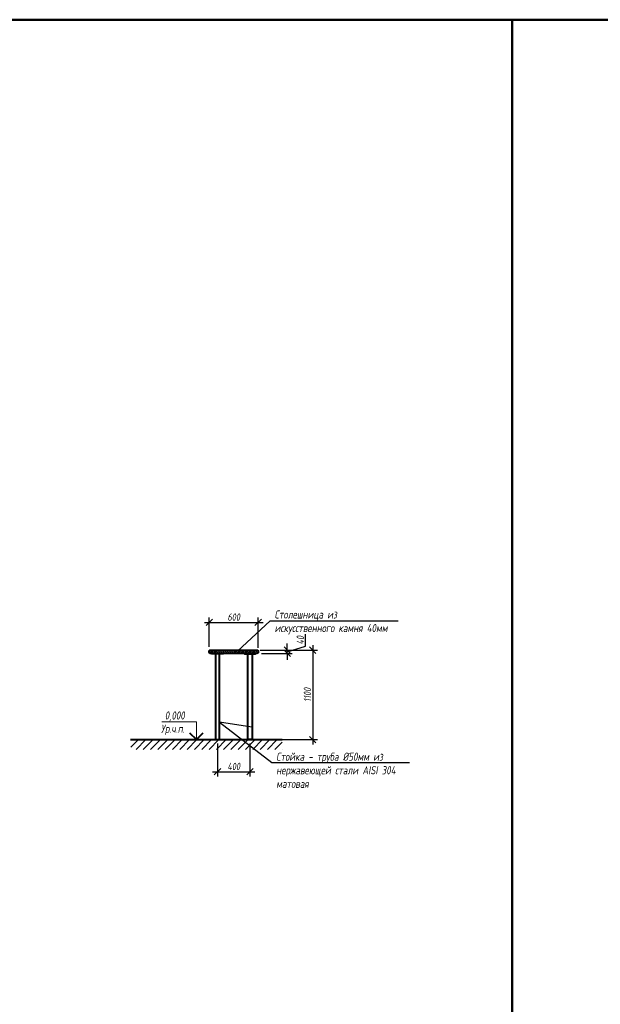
# Model space of a CAD drawing. Header units: millimetres. Extents: x 42571 to 146629, y -34435 to 73146.
# Tile 92 of 94: x 119820 to 126960, y 26303 to 38409. Entities that reach past the tile are written whole.
import ezdxf
from ezdxf import colors
from ezdxf.entities.mleader import LeaderData, LeaderLine
from ezdxf.enums import TextEntityAlignment as Align
from ezdxf.math import Vec2, Vec3

# ---------------------------------------------------------------- set-up
doc = ezdxf.new("R2010")
doc.units = ezdxf.units.MM
doc.layers.get('Defpoints').update_dxf_attribs({"color": 31})
for name, color, linetype, lineweight in [('dim_meb', 7, 'Continuous', 5), ('wall_obm', 172, 'Continuous', 40), ('АР КР1 Отметки', 250, 'Continuous', 25)]:
    doc.layers.add(name, color=color, linetype=linetype, lineweight=lineweight)
doc.styles.add('fl_iso paper', font='isocpeur.ttf', dxfattribs={"width": 0.8, "oblique": 10})
doc.dimstyles.new('In tre 1_50', dxfattribs={"dimtxt": 90, "dimasz": 80, "dimexe": 60, "dimexo": 50, "dimgap": 20, "dimtad": 1, "dimdec": 0, "dimrnd": 5, "dimzin": 0, "dimdsep": 46, "dimtxsty": 'fl_iso paper', "dimblk": 'OBLIQUE', "dimcen": 0, "dimdle": 60, "dimadec": 0, "dimazin": 0, "dimtfac": 1, "dimtdec": 0, "dimtofl": 0, "dimtmove": 1, "dimatfit": 1, "dimfxl": 40, "dimtolj": 1, "dimtzin": 0, "dimarcsym": 1})

# ---------------------------------------------------------------- blocks, each defined once
blk = doc.blocks.new('*U657')
at = {"lineweight": 18, "ltscale": 50}
for q in [(-250, 0), (849, 0)]:
    blk.add_line((0, 0), q, dxfattribs=at)
blk.add_lwpolyline([(0, 0), (0, 542), (-1067, 542)], dxfattribs=at)
at = {"lineweight": 40, "ltscale": 50}
blk.add_lwpolyline([(-212, 212), (0, 0), (212, 212)], dxfattribs=at)
at = {"style": 'fl_iso paper', "oblique": 10, "width": 0.8}
e = blk.add_attdef('OTM', text='', height=250, dxfattribs=at)
e.set_placement((-964, 542), align=Align.BOTTOM_LEFT)
e.dxf.unprotected_set("ltscale", 0)
blk = doc.blocks.new('_Oblique')
at = {"color": 0, "linetype": 'ByBlock', "lineweight": -2}
blk.add_line((-0.5, -0.5), (0.5, 0.5), dxfattribs=at)
blk = doc.blocks.new('*D659')
at = {"layer": 'Defpoints', "color": 0, "transparency": 16777216}
for p in [(122752, 30999), (122152, 30648), (122752, 30638)]:
    blk.add_point(p, dxfattribs=at)
at = {"layer": 'dim_meb', "color": 0, "lineweight": -2, "transparency": 16777216}
for p, q in [((122092, 30999), (122812, 30999)), ((122152, 30698), (122152, 31059)), ((122752, 30688), (122752, 31059))]:
    blk.add_line(p, q, dxfattribs=at)
at = {"layer": 'dim_meb', "color": 0, "lineweight": -2, "transparency": 16777216, "xscale": 80, "yscale": 80, "zscale": 80, "rotation": 180}
blk.add_blockref('_Oblique', (122152, 30999), dxfattribs=at)
at = {"layer": 'dim_meb', "color": 0, "lineweight": -2, "transparency": 16777216, "xscale": 80, "yscale": 80, "zscale": 80}
blk.add_blockref('_Oblique', (122752, 30999), dxfattribs=at)
at = {"layer": 'dim_meb', "color": 0, "transparency": 16777216, "insert": (122452, 31064), "char_height": 90, "attachment_point": 5, "style": 'fl_iso paper'}
blk.add_mtext('\\A1;600', dxfattribs=at)
blk = doc.blocks.new('*D660')
at = {"layer": 'Defpoints', "color": 0, "transparency": 16777216}
for p in [(122252, 29558), (122652, 29558), (122652, 29163)]:
    blk.add_point(p, dxfattribs=at)
at = {"layer": 'dim_meb', "color": 0, "lineweight": -2, "transparency": 16777216}
for p, q in [((122252, 29508), (122252, 29103)), ((122652, 29508), (122652, 29103)), ((122192, 29163), (122712, 29163))]:
    blk.add_line(p, q, dxfattribs=at)
at = {"layer": 'dim_meb', "color": 0, "lineweight": -2, "transparency": 16777216, "xscale": 80, "yscale": 80, "zscale": 80, "rotation": 180}
blk.add_blockref('_Oblique', (122252, 29163), dxfattribs=at)
at = {"layer": 'dim_meb', "color": 0, "lineweight": -2, "transparency": 16777216, "xscale": 80, "yscale": 80, "zscale": 80}
blk.add_blockref('_Oblique', (122652, 29163), dxfattribs=at)
at = {"layer": 'dim_meb', "color": 0, "transparency": 16777216, "insert": (122452, 29228), "char_height": 90, "attachment_point": 5, "style": 'fl_iso paper'}
blk.add_mtext('\\A1;400', dxfattribs=at)
blk = doc.blocks.new('*D1146')
at = {"layer": 'Defpoints', "color": 0, "transparency": 16777216}
for p in [(122727, 30658), (122752, 29558), (123423, 29558)]:
    blk.add_point(p, dxfattribs=at)
at = {"layer": 'dim_meb', "color": 0, "lineweight": -2, "transparency": 16777216}
for p, q in [((122777, 30658), (123483, 30658)), ((123423, 30718), (123423, 29498)), ((122802, 29558), (123483, 29558))]:
    blk.add_line(p, q, dxfattribs=at)
at = {"layer": 'dim_meb', "color": 0, "lineweight": -2, "transparency": 16777216, "xscale": 80, "yscale": 80, "zscale": 80}
for p, rotation in [((123423, 30658), 90), ((123423, 29558), 270)]:
    blk.add_blockref('_Oblique', p, dxfattribs=dict(at, rotation=rotation))
at = {"layer": 'dim_meb', "color": 0, "transparency": 16777216, "insert": (123358, 30108), "char_height": 90, "attachment_point": 5, "rotation": 90, "style": 'fl_iso paper'}
blk.add_mtext('\\A1;1100', dxfattribs=at)
blk = doc.blocks.new('*D1147')
at = {"layer": 'Defpoints', "color": 0, "transparency": 16777216}
for p in [(122742, 30658), (123111, 30658), (122742, 30618)]:
    blk.add_point(p, dxfattribs=at)
at = {"layer": 'dim_meb', "color": 0, "lineweight": -2, "transparency": 16777216}
for p, q in [((123336, 30705), (123336, 30855)), ((122792, 30658), (123171, 30658)), ((123111, 30658), (123111, 30738)), ((123111, 30638), (123336, 30705)), ((123111, 30618), (123111, 30658)), ((122792, 30618), (123171, 30618)), ((123111, 30618), (123111, 30538))]:
    blk.add_line(p, q, dxfattribs=at)
at = {"layer": 'dim_meb', "color": 0, "lineweight": -2, "transparency": 16777216, "xscale": 80, "yscale": 80, "zscale": 80}
for p, rotation in [((123111, 30658), 270), ((123111, 30618), 90)]:
    blk.add_blockref('_Oblique', p, dxfattribs=dict(at, rotation=rotation))
at = {"layer": 'dim_meb', "color": 0, "transparency": 16777216, "insert": (123271, 30780), "char_height": 90, "attachment_point": 5, "rotation": 90, "style": 'fl_iso paper'}
blk.add_mtext('\\A1;40', dxfattribs=at)

msp = doc.modelspace()

# ---------------------------------------------------------------- hatches: boundary and pattern name
at = {"layer": 'dim_meb', "lineweight": 0}
h = msp.add_hatch(dxfattribs=at)
h.set_pattern_fill('ANSI31', color=256, scale=5)
edge = h.paths.add_edge_path()
edge.add_line((122161.8, 30657.9), (122741.8, 30657.9))
edge.add_arc((122741.8, 30647.9), 10, 0, 90, ccw=False)
edge.add_line((122751.8, 30647.9), (122751.8, 30627.9))
edge.add_arc((122741.8, 30627.9), 10, -90, 0, ccw=False)
edge.add_line((122741.8, 30617.9), (122161.8, 30617.9))
edge.add_arc((122161.8, 30627.9), 10, 180, 270, ccw=False)
edge.add_line((122151.8, 30627.9), (122151.8, 30647.9))
edge.add_arc((122161.8, 30647.9), 10, 90, 180, ccw=False)
h = msp.add_hatch(dxfattribs=at)
h.set_pattern_fill('ANSI31', color=256, scale=20)
h.set_pattern_definition([(45, (6590.125, 0), (-44.90128, 44.90128), [])])
h.paths.add_polyline_path([(123046.9, 29557.9), (121187.6, 29557.9), (121187.6, 29437.7), (123046.9, 29437.7)])

# ---------------------------------------------------------------- linework, layer by layer
at = {"color": 5, "lineweight": 50}
for points in [[(108807.5, 38408.9), (125876.5, 38408.9), (125876.5, 16851), (108807.5, 16851)], [(125876.5, 38408.9), (146628.7, 38408.9), (146628.7, 16851), (125876.5, 16851)]]:
    msp.add_lwpolyline(points, close=True, dxfattribs=at)
at = {"layer": 'wall_obm', "linetype": 'ByBlock'}
msp.add_lwpolyline([(122161.8, 30657.9), (122741.8, 30657.9, -0.4142136), (122751.8, 30647.9), (122751.8, 30627.9, -0.4142136), (122741.8, 30617.9), (122161.8, 30617.9, -0.4142136), (122151.8, 30627.9), (122151.8, 30647.9, -0.4142136)], format="xyb", close=True, dxfattribs=at)
for points in [[(122183.2, 30617.9), (122320.4, 30617.9), (122320.4, 30613.9), (122183.2, 30613.9)], [(122226.8, 30617.9), (122226.8, 29557.9), (122276.8, 29557.9), (122276.8, 30617.9)], [(122720.4, 30617.9), (122583.2, 30617.9), (122583.2, 30613.9), (122720.4, 30613.9)], [(122676.8, 30617.9), (122676.8, 29557.9), (122626.8, 29557.9), (122626.8, 30617.9)]]:
    msp.add_lwpolyline(points, close=True, dxfattribs=at)
msp.add_lwpolyline([(121181.5, 29557.9), (123047.7, 29557.9)], dxfattribs=at)

# ---------------------------------------------------------------- block references
at = {"layer": 'dim_meb'}
ref = msp.add_blockref('*U657', (121992.7, 29557.9), dxfattribs=dict(at, xscale=0.4, yscale=0.4, zscale=0.4))
ref.add_attrib('OTM', '0,000', dxfattribs={"layer": 'АР КР1 Отметки', "color": 0, "ltscale": 50, "height": 100, "style": 'fl_iso paper', "oblique": 10, "width": 0.8}).set_placement((121603.7, 29774.5), align=Align.BOTTOM_LEFT)

# ---------------------------------------------------------------- texts
at = {"layer": 'dim_meb', "style": 'fl_iso paper', "oblique": 10, "width": 0.8}
msp.add_text('Ур.ч.п.', height=100, dxfattribs=at).set_placement((121556.4, 29641))

# ---------------------------------------------------------------- dimensions: what is measured, and where the dimension line sits
at = {"layer": 'dim_meb'}
for base, p1, p2, picture, middle in [((122751.8, 30999.1), (122151.8, 30647.9), (122751.8, 30637.9), '*D659', (122451.8, 31064.1)), ((122651.8, 29163.1), (122251.8, 29557.9), (122651.8, 29557.9), '*D660', (122451.8, 29228.1))]:
    dim = msp.add_linear_dim(base=base, p1=p1, p2=p2, dimstyle='In tre 1_50', dxfattribs=at)
    dim.commit()
    dim.dimension.update_dxf_attribs({"geometry": picture, "text_midpoint": middle})
for base, p1, p2, picture, middle in [((123111.2, 30657.9), (122741.8, 30617.9), (122741.8, 30657.9), '*D1147', (123271.2, 30725.4)), ((123422.7, 29557.9), (122726.8, 30657.9), (122751.8, 29557.9), '*D1146', (123357.7, 30107.9))]:
    dim = msp.add_linear_dim(base=base, p1=p1, p2=p2, angle=90, dimstyle='In tre 1_50', dxfattribs=at)
    dim.commit()
    dim.dimension.update_dxf_attribs({"geometry": picture, "text_midpoint": middle})

# ---------------------------------------------------------------- leaders
at = {"layer": 'dim_meb', "linetype": 'ByBlock'}
ml = msp.add_multileader_mtext('Standard', dxfattribs=at)
ml.set_content('Столешница из\\Pискусственного камня 40мм', color=256, style='fl_iso paper')
ml.set_leader_properties()
ml.build(insert=Vec2(0, 0))
ml.multileader.update_dxf_attribs({"text_left_attachment_type": 6, "text_right_attachment_type": 6})
ctx = ml.context
ctx.base_point, ctx.char_height, ctx.plane_origin = Vec3(122952.6, 31016.3), 100, Vec3(122357.1, 30195.3)
ctx.left_attachment, ctx.right_attachment = 6, 6
notes = []
notes.append((ctx, [(1, (1, 1, 0), (122902, 31016.3), (1, 0), 50.5, [(0, [(122494.6, 30640.6)], 0, [])])]))
ctx.mtext.insert, ctx.mtext.width, ctx.mtext.flow_direction = Vec3(122954.6, 31146.3), 1528.004, 5
ml = msp.add_multileader_mtext('Standard', dxfattribs=at)
ml.set_content('Стойка - труба %%C50мм из нержавеющей{\\C0; стали AISI 304 матовая}', color=256, style='fl_iso paper')
ml.set_leader_properties()
ml.build(insert=Vec2(0, 0))
ml.multileader.update_dxf_attribs({"text_left_attachment_type": 6, "text_right_attachment_type": 6})
ctx = ml.context
ctx.base_point, ctx.char_height, ctx.plane_origin = Vec3(122972.8, 29277.8), 100, Vec3(122602.1, 28456.8)
ctx.left_attachment, ctx.right_attachment = 6, 6
notes.append((ctx, [(1, (1, 1, 0), (122922.2, 29277.8), (1, 0), 50.5, [(1, [(122676.8, 29711.1), (122276.8, 29773.5)], 0, [])])]))
ctx.mtext.insert, ctx.mtext.width, ctx.mtext.flow_direction = Vec3(122974.8, 29397.8), 1623.797, 5
for ctx, leaders in notes:
    for number, flags, end, landing, length, lines in leaders:
        leader = LeaderData()
        leader.index, (leader.has_last_leader_line, leader.has_dogleg_vector, leader.attachment_direction) = number, flags
        leader.last_leader_point, leader.dogleg_vector, leader.dogleg_length = Vec3(end), Vec3(landing), length
        for number, points, colour, breaks in lines:
            line = LeaderLine()
            line.index, line.vertices, line.color, line.breaks = number, Vec3.list(points), colors.encode_raw_color(colour), breaks
            leader.lines.append(line)
        ctx.leaders.append(leader)

doc.saveas('drawing.dxf')
